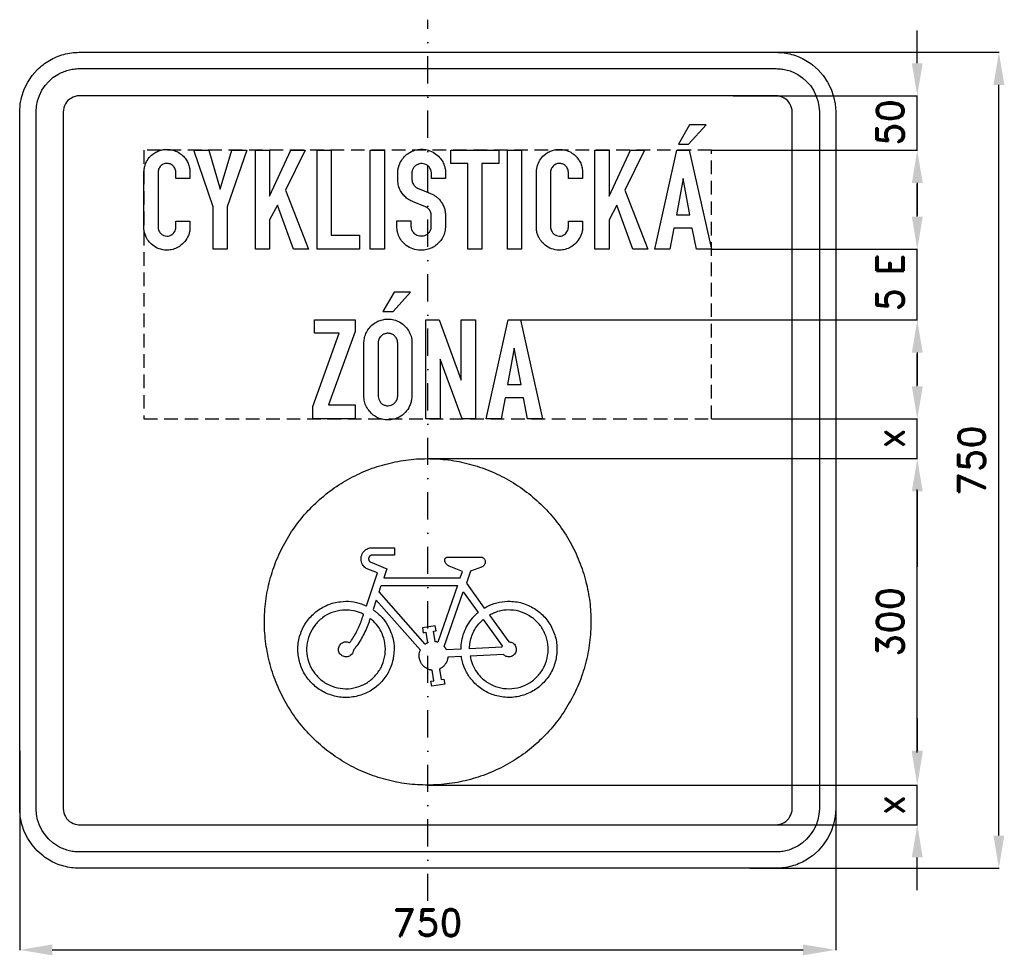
# Model space of a CAD drawing. Header units: millimetres. Extents: x -375 to 530, y -455 to 405.
import ezdxf

# ---------------------------------------------------------------- set-up
doc = ezdxf.new("R2010")
doc.units = ezdxf.units.MM
doc.header["$LTSCALE"] = 5
doc.linetypes.add('ČERCHOVANÁX2', pattern=[2, 1, -0.5, 0, -0.5])
doc.linetypes.add('ČÁRKOVANÁX2', pattern=[1.5, 1, -0.5])
doc.layers.add('Kóty', color=2, linetype='Continuous')
doc.layers.add('Značka', color=7, linetype='Continuous')
doc.styles.get("Standard").update_dxf_attribs({"font": 'romand.shx', "height": 25})
doc.dimstyles.get("Standard").update_dxf_attribs({"dimtxt": 25, "dimasz": 30, "dimexe": 0.18, "dimexo": 0.0625, "dimgap": 12.5, "dimtad": 1, "dimdec": 0, "dimzin": 0, "dimdsep": 46, "dimtxsty": 'Standard', "dimcen": 0.09, "dimadec": 0, "dimazin": 0, "dimtfac": 1, "dimtdec": 0, "dimtofl": 0, "dimtmove": 0, "dimatfit": 3, "dimfxl": 1, "dimtolj": 1, "dimtzin": 0, "dimarcsym": 0})

# ---------------------------------------------------------------- blocks, each defined once
blk = doc.blocks.new('*D0')
at = {"layer": 'Defpoints', "color": 0, "transparency": 16777216}
for p in [(-375, -266.94), (375, -266.94), (375, -450)]:
    blk.add_point(p, dxfattribs=at)
at = {"layer": 'Kóty', "color": 0, "lineweight": -2, "transparency": 16777216}
for p, q in [((-375, -267), (-375, -450.18)), ((375, -267), (375, -450.18)), ((-345, -450), (345, -450))]:
    blk.add_line(p, q, dxfattribs=at)
at = {"layer": 'Kóty', "color": 0, "transparency": 16777216}
for points in [[(-345, -445), (-345, -455), (-375, -450)], [(345, -445), (345, -455), (375, -450)]]:
    blk.add_solid(points, dxfattribs=at)
at = {"layer": 'Kóty', "color": 0, "transparency": 16777216, "insert": (0, -425), "char_height": 25, "attachment_point": 5}
blk.add_mtext('\\A1;750', dxfattribs=at)
blk = doc.blocks.new('*D1')
at = {"layer": 'Defpoints', "color": 0, "transparency": 16777216}
for p in [(295.94, 375), (525, 375), (295.94, -375)]:
    blk.add_point(p, dxfattribs=at)
at = {"layer": 'Kóty', "color": 0, "lineweight": -2, "transparency": 16777216}
for p, q in [((296, 375), (525.18, 375)), ((525, -345), (525, 345)), ((296, -375), (525.18, -375))]:
    blk.add_line(p, q, dxfattribs=at)
at = {"layer": 'Kóty', "color": 0, "transparency": 16777216}
for points in [[(520, 345), (530, 345), (525, 375)], [(520, -345), (530, -345), (525, -375)]]:
    blk.add_solid(points, dxfattribs=at)
at = {"layer": 'Kóty', "color": 0, "transparency": 16777216, "insert": (500, 0), "char_height": 25, "attachment_point": 5, "rotation": 90}
blk.add_mtext('\\A1;750', dxfattribs=at)
blk = doc.blocks.new('*D2')
at = {"layer": 'Defpoints', "color": 0, "transparency": 16777216}
for p in [(0, 1.51), (450, 1.51), (0, -298.51)]:
    blk.add_point(p, dxfattribs=at)
at = {"layer": 'Kóty', "color": 0, "lineweight": -2, "transparency": 16777216}
for p, q in [((0.06, 1.51), (450.18, 1.51)), ((450, -268.51), (450, -28.49)), ((0.06, -298.51), (450.18, -298.51))]:
    blk.add_line(p, q, dxfattribs=at)
at = {"layer": 'Kóty', "color": 0, "transparency": 16777216}
for points in [[(445, -28.49), (455, -28.49), (450, 1.51)], [(445, -268.51), (455, -268.51), (450, -298.51)]]:
    blk.add_solid(points, dxfattribs=at)
at = {"layer": 'Kóty', "color": 0, "transparency": 16777216, "insert": (425, -148.5), "char_height": 25, "attachment_point": 5, "rotation": 90}
blk.add_mtext('\\A1;300', dxfattribs=at)

msp = doc.modelspace()

# ---------------------------------------------------------------- linework, layer by layer
at = {"layer": 'Kóty'}
for p, q in [((450, 365), (450, 395)), ((280.77, 335), (450.18, 335)), ((260.89, 285), (450.18, 285)), ((450, 255), (450, 225)), ((450, 224), (450, 254)), ((260.89, 194), (450.18, 194)), ((85.35, 129.01), (450.18, 129.01)), ((450, 99.01), (450, 69.01)), ((450, 68), (450, 98)), ((260.89, 38), (450.18, 38)), ((0.06, 1.51), (450.18, 1.51)), ((450, -56.89), (450, -26.89)), ((450, -28.49), (450, -97.77)), ((450, -236.92), (450, -266.92)), ((0.13, -298.51), (450.18, -298.51)), ((311.78, -335), (450.18, -335)), ((450, -395), (450, -365))]:
    msp.add_line(p, q, dxfattribs=at)
for points in [[(450, 285), (450, 335)], [(450, 129.01), (450, 194)], [(450, 1.51), (450, 38)], [(450, -335), (450, -298.51)]]:
    msp.add_lwpolyline(points, dxfattribs=at)
for points in [[(445, 365), (455, 365), (450, 335)], [(445, 255), (455, 255), (450, 285)], [(445, 224), (455, 224), (450, 194)], [(445, 99.01), (455, 99.01), (450, 129.01)], [(445, 68), (455, 68), (450, 38)], [(445, -266.92), (455, -266.92), (450, -296.92)], [(445, -268.51), (455, -268.51), (450, -298.51)], [(445, -365), (455, -365), (450, -335)]]:
    msp.add_solid(points, dxfattribs=at)
at = {"layer": 'Značka', "color": 6, "linetype": 'ČERCHOVANÁX2', "ltscale": 5}
msp.add_lwpolyline([(0, -405), (0, 405)], dxfattribs=at)
at = {"layer": 'Značka', "color": 3}
for points in [[(-320, -375), (-320.22, -375), (-320.43, -375, -0.032177), (-327.53, -374.5, -0.035432), (-334.51, -373.05, -0.036231), (-341.26, -370.77, -0.034387), (-347.62, -367.56, -0.03373), (-353.55, -363.61), (-358.89, -358.89), (-363.61, -353.55), (-367.56, -347.62), (-370.75, -341.26), (-373.05, -334.51), (-374.52, -327.53), (-375, -320.43), (-375, -320.22), (-375, -320), (-375, 320), (-375, 320.22), (-375, 320.43), (-374.5, 327.53), (-373.05, 334.51), (-370.77, 341.26), (-367.56, 347.62), (-363.61, 353.55), (-358.89, 358.89, -0.03416), (-353.55, 363.61, -0.034204), (-347.62, 367.56, -0.03407), (-341.26, 370.75, -0.033398), (-334.51, 373.05, -0.034117), (-327.53, 374.53, -0.036743), (-320.43, 375), (-320.22, 375), (-320, 375), (320, 375), (320.22, 375), (320.43, 375, -0.032185), (327.53, 374.5, -0.035434), (334.51, 373.05, -0.036239), (341.26, 370.77, -0.034384), (347.62, 367.56, -0.033737), (353.55, 363.61), (358.89, 358.89), (363.61, 353.55), (367.56, 347.62), (370.75, 341.26), (373.05, 334.51), (374.52, 327.53), (375, 320.43), (375, 320.22), (375, 320), (375, -320), (375, -320.22), (375, -320.43), (374.5, -327.53), (373.05, -334.51), (370.77, -341.26), (367.56, -347.62), (363.61, -353.55), (358.89, -358.89), (353.55, -363.61), (347.62, -367.56, -0.034074), (341.26, -370.75, -0.033398), (334.51, -373.05, -0.034121), (327.53, -374.52, -0.036746), (320.43, -375), (320.22, -375), (320, -375), (-320, -375)], [(-320, -360), (-320.16, -360), (-320.31, -360, -0.032185), (-325.48, -359.64, -0.035458), (-330.55, -358.58, -0.036282), (-335.46, -356.92, -0.03438), (-340.09, -354.59), (-344.4, -351.71), (-348.28, -348.28), (-351.72, -344.4), (-354.59, -340.09), (-356.91, -335.46), (-358.58, -330.56), (-359.65, -325.48), (-360, -320.31), (-360, -320.16), (-360, -320), (-360, 320), (-360, 320.16), (-360, 320.31), (-359.64, 325.48), (-358.58, 330.55), (-356.92, 335.46), (-354.59, 340.09), (-351.71, 344.4), (-348.28, 348.28), (-344.4, 351.72), (-340.09, 354.59, -0.034054), (-335.46, 356.91, -0.033397), (-330.55, 358.58, -0.034162), (-325.48, 359.65, -0.036746), (-320.31, 360), (-320.16, 360), (-320, 360), (320, 360), (320.16, 360), (320.31, 360, -0.032185), (325.48, 359.64, -0.035458), (330.55, 358.58, -0.036271), (335.46, 356.92, -0.034372), (340.09, 354.59), (344.4, 351.71), (348.28, 348.28), (351.72, 344.4), (354.59, 340.09), (356.91, 335.46), (358.58, 330.55), (359.65, 325.48), (360, 320.31), (360, 320.16), (360, 320), (360, -320), (360, -320.16), (360, -320.31), (359.64, -325.48), (358.58, -330.56), (356.92, -335.46), (354.59, -340.09), (351.71, -344.4), (348.28, -348.28), (344.4, -351.72), (340.09, -354.59), (335.46, -356.91, -0.033409), (330.55, -358.58, -0.034162), (325.48, -359.65, -0.036752), (320.31, -360), (320.16, -360), (320, -360), (-320, -360)], [(-320, -335), (320, -335), (320.06, -335), (320.12, -335, 0.032165), (322.05, -334.86), (323.96, -334.47), (325.8, -333.85), (327.53, -332.97), (329.15, -331.89), (330.61, -330.61), (331.89, -329.15), (332.97, -327.53), (333.84, -325.8), (334.47, -323.96), (334.87, -322.05), (335, -320.12), (335, -320.06), (335, -320), (335, 320), (335, 320.06), (335, 320.12), (334.86, 322.05), (334.47, 323.96), (333.85, 325.8), (332.97, 327.53), (331.89, 329.15), (330.61, 330.61), (329.15, 331.89), (327.53, 332.97), (325.8, 333.84), (323.96, 334.47), (322.05, 334.87, 0.036774), (320.12, 335), (320.06, 335), (320, 335), (-320, 335), (-320.06, 335), (-320.12, 335, 0.032197), (-322.05, 334.86, 0.035368), (-323.96, 334.47), (-325.8, 333.85), (-327.53, 332.97), (-329.15, 331.89), (-330.61, 330.61), (-331.89, 329.15), (-332.97, 327.53), (-333.84, 325.8), (-334.47, 323.96), (-334.87, 322.05), (-335, 320.12), (-335, 320.06), (-335, 320), (-335, -320), (-335, -320.06), (-335, -320.12), (-334.86, -322.06), (-334.47, -323.96), (-333.85, -325.8), (-332.97, -327.53), (-331.89, -329.15), (-330.61, -330.61), (-329.15, -331.89), (-327.53, -332.97), (-325.8, -333.84), (-323.96, -334.47), (-322.05, -334.87, 0.036735), (-320.12, -335), (-320.06, -335), (-320, -335)], [(-218.53, 219.96), (-218.53, 213.66), (-218.52, 213.36), (-218.52, 213.05, -0.058395), (-218.92, 209.83, -0.04352), (-219.97, 206.71, -0.074594), (-223.33, 201.03, -0.081624), (-228.23, 196.66, -0.069971), (-233.04, 194.25, -0.069174), (-238.33, 193.24, -0.086255), (-245.26, 193.92, -0.086656), (-251.55, 196.88, -0.070136), (-255.72, 200.51, -0.067916), (-258.73, 205.13, -0.047371), (-260.1, 208.62, -0.050891), (-260.76, 212.29), (-260.79, 212.74), (-260.82, 213.19), (-260.82, 265.1), (-260.8, 265.39), (-260.78, 265.68, -0.02564), (-260.36, 268.77, -0.037676), (-259.55, 271.8, -0.07824), (-256.84, 277.11, -0.077449), (-252.62, 281.37, -0.055464), (-249.05, 283.63, -0.051639), (-245.09, 285.08, -0.050433), (-240.94, 285.77, -0.052933), (-236.74, 285.6, -0.06598), (-231.65, 284.24, -0.064102), (-227.06, 281.63, -0.055946), (-223.7, 278.62, -0.058597), (-221.13, 274.94, -0.054984), (-219.41, 270.94, -0.050286), (-218.58, 266.68), (-218.53, 266.2), (-218.48, 265.72), (-218.48, 259.03), (-231.48, 259.03), (-231.48, 265.14), (-231.5, 265.52, 0.010744), (-231.54, 265.89, 0.065469), (-232.02, 267.68, 0.058071), (-232.93, 269.31, 0.075686), (-234.6, 271.14, 0.08205), (-236.75, 272.36, 0.103145), (-239.88, 272.94, 0.106124), (-242.98, 272.21, 0.080076), (-244.95, 270.98, 0.074147), (-246.44, 269.23, 0.056539), (-247.28, 267.57, 0.053196), (-247.74, 265.78, 0.007479), (-247.79, 265.43), (-247.84, 265.08), (-247.84, 214.41), (-247.82, 214.1), (-247.8, 213.79, 0.059865), (-247.38, 211.78, 0.064006), (-246.48, 209.93, 0.083803), (-244.77, 207.93, 0.087799), (-242.49, 206.63, 0.089764), (-239.87, 206.09, 0.089114), (-237.23, 206.48, 0.078265), (-235.12, 207.5, 0.073524), (-233.41, 209.11, 0.068922), (-232.2, 211.04, 0.069944), (-231.56, 213.21, 0.008136), (-231.51, 213.55), (-231.47, 213.88), (-231.47, 219.96), (-218.53, 219.96)], [(-15.35, 220.1), (-15.35, 215.2), (-15.34, 214.96), (-15.32, 214.73, 0.067839), (-14.76, 212.09, 0.080268), (-13.46, 209.73, 0.070822), (-11.91, 208.1, 0.06848), (-10, 206.96, 0.072225), (-7.58, 206.27, 0.059819), (-5.03, 206.23, 0.062313), (-2.5, 206.74, 0.080555), (-0.24, 207.92, 0.082217), (1.59, 209.74, 0.072872), (2.79, 212.04, 0.024106), (3.05, 212.84, 0.024244), (3.24, 213.66, 0.007534), (3.29, 214.01), (3.34, 214.35), (3.34, 225), (3.34, 225.39, 0.012192), (3.32, 225.77, 0.0575), (3.03, 227.32, 0.041293), (2.43, 228.79, 0.041758), (1.61, 230.21, 0.055544), (0.54, 231.44, 0.037058), (-0.28, 232.11, 0.031309), (-1.18, 232.67, 0.008655), (-1.55, 232.86), (-1.93, 233.04), (-13.81, 237.83), (-14.09, 237.94), (-14.38, 238.05, -0.037025), (-16.49, 239.09, -0.028658), (-18.47, 240.41, -0.04762), (-21.72, 243.27, -0.053381), (-24.34, 246.73, -0.061657), (-26.44, 251.17, -0.062525), (-27.4, 255.96), (-27.43, 256.35), (-27.47, 256.74), (-27.47, 264.52), (-27.46, 265.16, -0.007998), (-27.44, 265.8, -0.052118), (-26.89, 269.2, -0.041817), (-25.71, 272.48, -0.059291), (-23.04, 277.12, -0.064888), (-19.32, 280.95, -0.070469), (-14.47, 284, -0.069026), (-8.95, 285.6, -0.059157), (-4.11, 285.86, -0.059494), (0.65, 284.99, -0.073684), (6.26, 282.43, -0.072354), (10.92, 278.36, -0.05872), (13.8, 274.35, -0.059705), (15.65, 269.8, -0.025327), (16.13, 267.83, -0.025631), (16.4, 265.82), (16.44, 265.38), (16.47, 264.94), (16.47, 259.03), (3.46, 259.03), (3.46, 263.95), (3.44, 264.2), (3.41, 264.46, 0.026949), (3.15, 266.04, 0.049636), (2.65, 267.55, 0.084181), (1.34, 269.62, 0.070669), (-0.55, 271.22, 0.066962), (-2.69, 272.28, 0.070667), (-5.02, 272.72, 0.096873), (-8.34, 272.32, 0.097771), (-11.3, 270.68, 0.080392), (-13.1, 268.75, 0.0883), (-14.16, 266.39, 0.027244), (-14.35, 265.5, 0.01392), (-14.47, 264.59), (-14.5, 264.32), (-14.53, 264.04), (-14.53, 258.18), (-14.51, 257.95), (-14.49, 257.72, 0.04356), (-14.16, 255.96, 0.048674), (-13.52, 254.28, 0.04846), (-12.67, 252.83, 0.049306), (-11.55, 251.57, 0.030235), (-10.83, 250.95, 0.034762), (-10.04, 250.44, 0.009664), (-9.76, 250.28), (-9.46, 250.14), (0.39, 246.18), (0.71, 246.03), (1.02, 245.89, 0.007022), (3.15, 244.97, -0.023412), (5.24, 243.99, -0.04641), (7.82, 242.34, -0.037082), (10.12, 240.26, -0.042541), (12.53, 237.36, -0.047681), (14.38, 234.1, -0.047349), (15.67, 230.49, -0.041078), (16.31, 226.71), (16.34, 226.41), (16.37, 226.11), (16.37, 214.56), (16.34, 214.31), (16.32, 214.07, -0.015256), (16, 211.51, -0.028871), (15.46, 208.99, -0.069935), (13.38, 204.02, -0.066409), (10.03, 199.75, -0.060061), (6.21, 196.62, -0.058509), (1.78, 194.47, -0.060313), (-3.28, 193.26, -0.058899), (-8.5, 193.27, -0.077487), (-15.19, 194.98, -0.082892), (-21.01, 198.7, -0.070865), (-24.81, 202.95, -0.07271), (-27.24, 208.05, -0.034908), (-27.96, 210.86, -0.026616), (-28.34, 213.73), (-28.36, 214.02), (-28.39, 214.32), (-28.39, 220.1), (-15.35, 220.1)], [(142.25, 219.96), (142.25, 213.66), (142.26, 213.36), (142.26, 213.05, -0.058395), (141.86, 209.83, -0.04352), (140.81, 206.71, -0.074594), (137.45, 201.03, -0.081624), (132.54, 196.66, -0.069971), (127.74, 194.25, -0.069174), (122.45, 193.24, -0.086255), (115.52, 193.92, -0.086656), (109.22, 196.88, -0.070136), (105.06, 200.51, -0.067916), (102.05, 205.13, -0.047371), (100.68, 208.62, -0.050891), (100.02, 212.29), (99.98, 212.74), (99.95, 213.19), (99.95, 265.1), (99.98, 265.39), (100, 265.68, -0.02564), (100.42, 268.77, -0.037676), (101.22, 271.8, -0.07824), (103.94, 277.11, -0.077449), (108.15, 281.37, -0.055464), (111.73, 283.63, -0.051639), (115.69, 285.08, -0.050433), (119.84, 285.77, -0.052933), (124.04, 285.6, -0.06598), (129.13, 284.24, -0.064102), (133.72, 281.63, -0.055946), (137.07, 278.62, -0.058597), (139.65, 274.94, -0.054984), (141.36, 270.94, -0.050286), (142.2, 266.68), (142.25, 266.2), (142.3, 265.72), (142.3, 259.03), (129.3, 259.03), (129.3, 265.14), (129.27, 265.52, 0.010744), (129.23, 265.89, 0.065469), (128.76, 267.68, 0.058071), (127.85, 269.31, 0.075686), (126.18, 271.14, 0.08205), (124.03, 272.36, 0.103145), (120.89, 272.94, 0.106124), (117.79, 272.21, 0.080076), (115.83, 270.98, 0.074147), (114.33, 269.23, 0.056539), (113.49, 267.57, 0.053196), (113.03, 265.78, 0.007479), (112.98, 265.43), (112.94, 265.08), (112.94, 214.41), (112.96, 214.1), (112.98, 213.79, 0.059865), (113.39, 211.78, 0.064006), (114.3, 209.93, 0.083803), (116.01, 207.93, 0.087799), (118.29, 206.63, 0.089764), (120.91, 206.09, 0.089114), (123.55, 206.48, 0.078265), (125.65, 207.5, 0.073524), (127.37, 209.11, 0.068922), (128.58, 211.04, 0.069944), (129.22, 213.21, 0.008136), (129.27, 213.55), (129.31, 213.88), (129.31, 219.96), (142.25, 219.96)], [(-58.59, 108.61), (-58.56, 108.98), (-58.53, 109.36, -0.051733), (-57.62, 114.16, -0.060089), (-55.67, 118.65, -0.071623), (-52.29, 123.2, -0.067964), (-47.79, 126.66, -0.054468), (-43.69, 128.6, -0.054174), (-39.27, 129.61, -0.065511), (-33.71, 129.63, -0.06822), (-28.35, 128.2, -0.076783), (-22.94, 125.07, -0.070462), (-18.62, 120.46, -0.068132), (-15.76, 115.33, -0.084708), (-14.57, 109.69), (-14.55, 109.31), (-14.54, 108.93), (-14.54, 58.41), (-14.57, 58), (-14.61, 57.59, -0.037757), (-15.3, 53.71, -0.046576), (-16.63, 49.98, -0.086539), (-20.57, 44.02, -0.087936), (-26.3, 39.73, -0.067419), (-31.25, 37.79, -0.062799), (-36.53, 37.18, -0.062156), (-41.89, 37.77, -0.066089), (-46.9, 39.69, -0.060309), (-50.91, 42.4, -0.055632), (-54.22, 45.99, -0.060039), (-56.87, 50.45, -0.070804), (-58.27, 55.38, -0.015083), (-58.43, 56.61, -0.007369), (-58.54, 57.85), (-58.56, 58.19), (-58.59, 58.52), (-58.59, 108.61)], [(-45.56, 107.91), (-45.56, 59.21), (-45.54, 58.89), (-45.5, 58.57, 0.058221), (-44.95, 56.05, 0.076978), (-43.74, 53.76, 0.089876), (-41.76, 51.75, 0.086069), (-39.2, 50.53, 0.08551), (-36.38, 50.14, 0.083498), (-33.6, 50.69, 0.074202), (-31.34, 51.87, 0.073683), (-29.52, 53.64, 0.055029), (-28.5, 55.25, 0.05284), (-27.85, 57.03, 0.024347), (-27.67, 57.83, 0.028182), (-27.58, 58.64, 0.00831), (-27.57, 58.93), (-27.56, 59.23), (-27.56, 108.04), (-27.59, 108.38), (-27.62, 108.71, 0.056566), (-28.08, 110.79, 0.065536), (-29.03, 112.71, 0.089016), (-30.94, 114.82, 0.083857), (-33.48, 116.17, 0.086281), (-36.4, 116.74, 0.086475), (-39.33, 116.29, 0.07759), (-41.71, 115.15, 0.081786), (-43.61, 113.35, 0.055709), (-44.58, 111.81, 0.047237), (-45.21, 110.11, 0.022196), (-45.41, 109.29, 0.025938), (-45.52, 108.46), (-45.55, 108.18), (-45.56, 107.91)]]:
    msp.add_lwpolyline(points, format="xyb", dxfattribs=at)
for points in [[(230.4, 290.55), (239.75, 290.55), (255.84, 308.49), (240.7, 308.49), (230.4, 290.55)], [(-197.25, 194), (-197.22, 233.04), (-215.06, 285.01), (-201.25, 285.01), (-190.66, 249.36), (-180.1, 285.01), (-166.31, 285.01), (-184.18, 233.04), (-184.17, 194), (-197.25, 194)], [(-158.34, 194.01), (-158.34, 285), (-145.35, 285), (-145.35, 242.83), (-125.75, 285), (-112.66, 285), (-130.71, 248.45), (-109.56, 194.01), (-123.43, 194.01), (-138.03, 234.56), (-145.35, 220.89), (-145.35, 194.01), (-158.34, 194.01)], [(-101.6, 194), (-101.6, 285), (-88.6, 285), (-88.6, 206.9), (-62.6, 206.9), (-62.6, 194), (-101.6, 194)], [(-52.74, 194), (-52.74, 285), (-39.76, 285), (-39.76, 194), (-52.74, 194)], [(36.89, 194), (36.89, 272.86), (21.4, 272.86), (21.4, 285), (65.35, 285), (65.36, 272.86), (49.9, 272.86), (49.9, 194), (36.89, 194)], [(73.33, 194), (73.33, 285), (86.3, 285), (86.3, 194), (73.33, 194)], [(153.67, 194.01), (153.67, 285), (166.67, 285), (166.67, 242.83), (186.27, 285), (199.36, 285), (181.3, 248.45), (202.45, 194.01), (188.58, 194.01), (173.99, 234.56), (166.67, 220.89), (166.67, 194.01), (153.67, 194.01)], [(208.9, 194), (229.08, 285.01), (240.47, 285.01), (260.82, 194), (246.98, 194), (243.21, 213.48), (226.27, 213.48), (222.6, 194), (208.9, 194)], [(228.59, 225.7), (241.02, 225.7), (234.77, 258.93), (228.59, 225.7)], [(-41.2, 136.75), (-31.85, 136.75), (-15.76, 154.69), (-30.9, 154.69), (-41.2, 136.75)], [(-105.64, 38), (-105.64, 49.49), (-81.32, 116.78), (-104.16, 116.78), (-104.16, 129.01), (-66.56, 129.01), (-66.56, 118.44), (-91.05, 51.06), (-66.56, 51.06), (-66.56, 38), (-105.64, 38)], [(-1.64, 38), (-1.64, 129), (10.68, 129), (30.9, 73.79), (30.9, 129), (43.86, 129), (43.86, 38), (31.7, 38), (11.34, 93.09), (11.34, 38), (-1.64, 38)], [(53.71, 38), (73.89, 129.01), (85.29, 129.01), (105.64, 38), (91.8, 38), (88.03, 57.48), (71.09, 57.48), (67.42, 38), (53.71, 38)], [(73.4, 69.7), (85.84, 69.7), (79.58, 102.93), (73.4, 69.7)]]:
    msp.add_lwpolyline(points, dxfattribs=at)
at = {"layer": 'Značka', "color": 6, "linetype": 'ČÁRKOVANÁX2', "ltscale": 2.5}
msp.add_lwpolyline([(-260.82, 38), (260.82, 38), (260.82, 285), (-260.82, 285)], close=True, dxfattribs=at)
at = {"layer": 'Značka', "color": 5}
for points in [[(150, -148.5), (150, -149.48), (149.99, -150.46, -0.032167), (148.49, -170.02, -0.035723), (144.37, -189.22, -0.036666), (137.93, -207.76, -0.034754), (128.91, -225.19, -0.034039), (117.84, -241.4, -0.034453), (104.67, -255.95, -0.034561), (89.79, -268.74, -0.034427), (73.29, -279.37, -0.034389), (55.61, -287.88, -0.034418), (36.92, -293.88, -0.034423), (17.64, -297.52, -0.034417), (-1.96, -298.49, -0.034416), (-21.53, -297.01, -0.034417), (-40.72, -292.87, -0.034417), (-59.24, -286.38, -0.034417), (-76.69, -277.41, -0.034417), (-92.9, -266.35, -0.034417), (-107.45, -253.17, -0.034417), (-120.24, -238.29, -0.034417), (-130.87, -221.79, -0.034417), (-139.38, -204.11, -0.034417), (-145.38, -185.42, -0.034417), (-149.02, -166.14, -0.034417), (-149.99, -146.54, -0.034417), (-148.51, -126.97, -0.034417), (-144.37, -107.78, -0.034417), (-137.88, -89.26, -0.034417), (-128.91, -71.81, -0.034417), (-117.85, -55.6, -0.034417), (-104.67, -41.05, -0.034417), (-89.79, -28.26, -0.034417), (-73.29, -17.63, -0.034417), (-55.61, -9.12, -0.034417), (-36.92, -3.12, -0.034417), (-17.64, 0.52, -0.034416), (1.96, 1.49, -0.034417), (21.53, 0.01, -0.034418), (40.72, -4.13, -0.034416), (59.24, -10.62, -0.034417), (76.69, -19.59, -0.034418), (92.9, -30.65, -0.034406), (107.45, -43.83, -0.034414), (120.24, -58.71, -0.034487), (130.87, -75.21, -0.034419), (139.37, -92.89, -0.034076), (145.38, -111.58, -0.032791), (148.93, -129.91, -0.034265), (150, -148.5)], [(49.1, -88.93), (49.32, -88.98), (49.53, -89.03, -0.050674), (50.35, -89.33, -0.050922), (51.09, -89.79, -0.06328), (51.89, -90.54, -0.062196), (52.47, -91.47, -0.063017), (52.84, -92.5, -0.067125), (52.93, -93.59, -0.086845), (52.62, -95.04, -0.072595), (51.88, -96.35, -0.058175), (51.06, -97.23, -0.065834), (50.06, -97.88, -0.01327), (49.79, -98.01, -0.004415), (49.52, -98.12), (39.36, -101.99), (35.53, -113), (52, -135.81, -0.003881), (54.2, -134.62, -0.01164), (56.43, -133.5, -0.060218), (65.89, -130.39, -0.060611), (75.89, -129.62, -0.07532), (88.19, -131.64, -0.075262), (99.37, -137.2, -0.075145), (108.66, -145.52, -0.074694), (115.11, -156.2, -0.074518), (118.48, -168.21, -0.07459), (118.2, -180.68, -0.074573), (114.6, -192.63, -0.07453), (107.67, -203, -0.074566), (98.23, -211.15, -0.074572), (86.81, -216.18, -0.074518), (74.46, -217.99, -0.074745), (62.14, -216.12, -0.074612), (50.77, -211.01, -0.073239), (41.35, -202.82, -0.060571), (35.54, -194.62, -0.065919), (31.98, -185.34, -0.013247), (31.42, -182.9, -0.004417), (30.94, -180.45), (18.52, -181.07, -0.003624), (18.43, -181.76, -0.010879), (18.32, -182.44, -0.056133), (17.5, -185.08, -0.055073), (16.11, -187.49, -0.056709), (14.29, -189.6, -0.062304), (12.04, -191.21, -0.01253), (11.43, -191.53, -0.004179), (10.81, -191.84), (12.37, -201.52), (14.91, -201.11), (15.64, -205.64), (3.75, -207.56), (3.02, -203.03), (5.57, -202.62), (4.01, -192.93), (3.4, -192.85, -0.009643), (2.78, -192.75, -0.050327), (0.4, -192.04, -0.05041), (-1.8, -190.87, -0.062708), (-4.2, -188.9, -0.062939), (-6.04, -186.39, -0.062616), (-7.28, -183.55, -0.061036), (-7.78, -180.48, -0.050426), (-7.7, -177.98, -0.055092), (-7.1, -175.57, -0.010985), (-6.88, -174.99, -0.003662), (-6.64, -174.41), (-47.25, -128.55), (-50.23, -137.29, -0.003813), (-48.26, -138.76, -0.011436), (-46.33, -140.28, -0.059214), (-39.6, -147.39, -0.059571), (-34.7, -155.94, -0.074038), (-31.25, -167.7, -0.073983), (-31.36, -179.97, -0.073865), (-34.66, -191.79, -0.073427), (-41.23, -202.14, -0.073251), (-50.28, -210.42, -0.073312), (-61.32, -215.75, -0.073308), (-73.38, -217.99, -0.073285), (-85.57, -216.68, -0.073287), (-97, -212.22, -0.073298), (-106.65, -204.66, -0.073282), (-113.99, -194.83, -0.073262), (-118.2, -183.31, -0.073298), (-119.23, -171.09, -0.0733), (-116.72, -159.09, -0.073253), (-111.14, -148.16, -0.073483), (-102.66, -139.31, -0.073339), (-92.16, -133, -0.071983), (-80.27, -129.94, -0.05954), (-70.4, -129.76, -0.064817), (-60.88, -131.98, -0.013013), (-58.58, -132.86, -0.004339), (-56.32, -133.82), (-46.01, -103.57), (-56.41, -99.32), (-56.83, -99.03, -0.010048), (-57.24, -98.74, -0.052327), (-58.72, -97.36, -0.052465), (-59.89, -95.7, -0.06528), (-60.89, -93.37, -0.065232), (-61.25, -90.86, -0.065097), (-61.03, -88.34, -0.064967), (-60.17, -85.96, -0.064622), (-58.78, -83.84, -0.063433), (-56.9, -82.14, -0.052513), (-55.14, -81.11, -0.05726), (-53.22, -80.49, -0.01143), (-52.72, -80.4, -0.003811), (-52.22, -80.32), (-30.36, -80.32), (-30.36, -87.2), (-51.26, -87.2), (-51.42, -87.22), (-51.58, -87.25, 0.051726), (-52.21, -87.43, 0.05185), (-52.79, -87.74, 0.064517), (-53.42, -88.27, 0.064469), (-53.89, -88.94, 0.064338), (-54.2, -89.7, 0.064214), (-54.31, -90.51, 0.063867), (-54.22, -91.33, 0.062688), (-53.94, -92.1, 0.051901), (-53.59, -92.66, 0.056601), (-53.14, -93.13), (-53.01, -93.23), (-52.88, -93.33), (-37.41, -99.65), (-40.29, -108.11), (29.94, -108.11), (31.97, -102.28), (19.82, -97.25), (19.53, -97.12, -0.009494), (19.25, -96.99, -0.047482), (18.2, -96.32, -0.041485), (17.28, -95.47, -0.057978), (16.32, -94.22, -0.081427), (15.74, -92.77, -0.056687), (15.62, -91.92, -0.073948), (15.72, -91.08, -0.07846), (16.05, -90.3, -0.073316), (16.61, -89.65, -0.06056), (17.17, -89.25, -0.066457), (17.8, -89, -0.013337), (17.96, -88.97), (18.13, -88.93), (49.1, -88.93)], [(-1.58, -158.11), (-0.03, -167.79), (-0.14, -167.84), (-0.26, -167.9, 0.01025), (-0.71, -168.12, 0.009883), (-1.15, -168.36, 0.010253), (-1.58, -168.62, 0.011368), (-2, -168.89), (-2.11, -168.97), (-2.21, -169.04), (-44.7, -121.05), (-42.64, -115), (27.54, -115), (9.33, -167.23), (9.21, -167.19), (9.08, -167.15, 0.010689), (8.57, -167.02, 0.010307), (8.06, -166.9, 0.010693), (7.55, -166.8, 0.011856), (7.03, -166.73), (6.9, -166.71), (6.77, -166.7), (5.21, -157.02), (7.76, -156.61), (7.03, -152.08), (-4.86, -153.99), (-4.13, -158.52), (-1.58, -158.11)], [(32.76, -120.93), (46.38, -139.78, 0.003002), (44.94, -141.06, 0.009008), (43.52, -142.37, 0.046722), (38.52, -148.22, 0.045586), (34.65, -154.91, 0.04705), (31.9, -162.15, 0.051844), (30.62, -169.73, 0.010352), (30.5, -171.66, 0.003452), (30.43, -173.58), (17.34, -174.24), (17.26, -174.07), (17.18, -173.9, 0.015395), (16.82, -173.23, 0.014855), (16.42, -172.59, 0.015406), (15.99, -171.97, 0.017075), (15.52, -171.37), (15.4, -171.23), (15.28, -171.09), (32.76, -120.93)], [(-68.24, -174.5), (-68.3, -174.89, -0.011677), (-68.37, -175.27, -0.060397), (-68.87, -176.74, -0.060797), (-69.72, -178.06, -0.07555), (-71.13, -179.41, -0.075491), (-72.88, -180.27, -0.075374), (-74.79, -180.64, -0.074921), (-76.73, -180.43, -0.074745), (-78.54, -179.71, -0.074817), (-80.07, -178.5, -0.0748), (-81.21, -176.91, -0.074757), (-81.84, -175.07, -0.074794), (-81.95, -173.12, -0.0748), (-81.48, -171.23, -0.074744), (-80.53, -169.53, -0.074972), (-79.12, -168.18, -0.07484), (-77.4, -167.26, -0.073464), (-75.49, -166.88, -0.060756), (-73.92, -166.95, -0.066117), (-72.43, -167.4, -0.013288), (-72.08, -167.57), (-71.73, -167.74, 0.001245), (-70.87, -166.55, 0.003737), (-70.03, -165.35, 0.019543), (-66.88, -160.39, 0.018873), (-64.13, -155.19, 0.019567), (-61.72, -149.83, 0.021677), (-59.77, -144.29, 0.004275), (-59.34, -142.89, 0.001425), (-58.93, -141.48, 0.003787), (-60.75, -140.66, 0.011359), (-62.59, -139.89, 0.058837), (-70.3, -137.93, 0.059181), (-78.31, -137.81, 0.073557), (-88.04, -139.98, 0.073503), (-96.74, -144.87, 0.073385), (-103.87, -151.84, 0.07295), (-108.7, -160.56, 0.072776), (-111.1, -170.24, 0.072836), (-110.64, -180.2, 0.072833), (-107.59, -189.69, 0.072809), (-101.97, -197.92, 0.072812), (-94.39, -204.4, 0.072822), (-85.28, -208.45, 0.072806), (-75.43, -209.98, 0.072787), (-65.55, -208.64, 0.072822), (-56.37, -204.77, 0.072823), (-48.66, -198.44, 0.072778), (-42.88, -190.31, 0.073009), (-39.66, -180.88, 0.072862), (-39.01, -170.95, 0.071512), (-41.21, -161.21, 0.059153), (-44.74, -154, 0.064403), (-49.86, -147.92, 0.012926), (-51.34, -146.58, 0.00431), (-52.87, -145.3, -0.001297), (-53.38, -146.88, -0.003891), (-53.9, -148.45, -0.020345), (-56.29, -154.64, -0.019651), (-59.17, -160.63, -0.020372), (-62.45, -166.4, -0.022566), (-66.22, -171.87, -0.004451), (-67.22, -173.19, -0.001484), (-68.24, -174.5)], [(74.46, -166.91), (74.85, -166.92, -0.011672), (75.24, -166.94, -0.060371), (76.77, -167.25, -0.060767), (78.18, -167.92, -0.075517), (79.69, -169.15, -0.075468), (80.77, -170.77, -0.075338), (81.39, -172.63, -0.074866), (81.43, -174.57, -0.074723), (80.95, -176.46, -0.074792), (79.93, -178.13, -0.074735), (78.51, -179.46, -0.074941), (76.76, -180.32, -0.074807), (74.85, -180.68, -0.073432), (72.91, -180.46, -0.060728), (71.43, -179.93, -0.066088), (70.15, -179.05, -0.013283), (69.86, -178.79), (69.58, -178.51), (39.01, -180.04, 0.003847), (39.45, -182.02, 0.011539), (39.94, -183.99, 0.059723), (43.03, -191.45, 0.060098), (47.83, -198.02, 0.074689), (55.56, -204.56, 0.074632), (64.87, -208.55, 0.074514), (74.89, -209.95, 0.074068), (84.89, -208.38, 0.073894), (94.12, -204.23, 0.073965), (101.75, -197.58, 0.073948), (107.35, -189.14, 0.073906), (110.26, -179.45, 0.073942), (110.51, -169.34, 0.073946), (107.82, -159.58, 0.073894), (102.64, -150.88, 0.074123), (95.17, -144.06, 0.073985), (86.16, -139.47, 0.07262), (76.19, -137.66, 0.060063), (68.05, -138.12, 0.065377), (60.36, -140.55, 0.013132), (58.52, -141.42, 0.004378), (56.72, -142.35), (74.46, -166.91)], [(68.55, -170.49), (68.52, -170.54), (68.49, -170.6, 0.010337), (68.37, -170.84, 0.009967), (68.26, -171.08, 0.010341), (68.16, -171.33, 0.011465), (68.07, -171.57), (68.05, -171.64), (68.03, -171.7), (38.47, -173.18, -0.002908), (38.54, -171.65, -0.008727), (38.64, -170.13, -0.045291), (39.74, -164.13, -0.044156), (41.89, -158.39, -0.045589), (44.91, -153.04, -0.050254), (48.86, -148.39, -0.010025), (49.96, -147.34, -0.003343), (51.09, -146.31), (68.55, -170.49)]]:
    msp.add_lwpolyline(points, format="xyb", dxfattribs=at)

# ---------------------------------------------------------------- texts
at = {"layer": 'Kóty', "char_height": 25, "attachment_point": 5, "rotation": 90}
for s, insert in [('\\A1;50', (425, 310.53)), ('\\A1;x', (425, 20.33)), ('\\A1;x', (425, -316.75))]:
    msp.add_mtext(s, dxfattribs=dict(at, insert=insert))
at = {"layer": 'Kóty', "insert": (425, 161.99), "char_height": 25, "width": 144.6367, "attachment_point": 5, "rotation": 90}
msp.add_mtext('\\A1;{\\T0.8;5 E}', dxfattribs=at)

# ---------------------------------------------------------------- dimensions: what is measured, and where the dimension line sits
at = {"layer": 'Kóty'}
for base, p1, p2, picture, middle in [((525, 375), (295.94, -375), (295.94, 375), '*D1', (500, 0)), ((450, 1.51), (0, -298.51), (0, 1.51), '*D2', (425, -148.5))]:
    dim = msp.add_linear_dim(base=base, p1=p1, p2=p2, angle=90, dimstyle='Standard', dxfattribs=at)
    dim.commit()
    dim.dimension.update_dxf_attribs({"geometry": picture, "text_midpoint": middle})
dim = msp.add_linear_dim(base=(375, -450), p1=(-375, -266.94), p2=(375, -266.94), dimstyle='Standard', dxfattribs=at)
dim.commit()
dim.dimension.update_dxf_attribs({"geometry": '*D0', "text_midpoint": (0, -425)})

doc.saveas('drawing.dxf')
